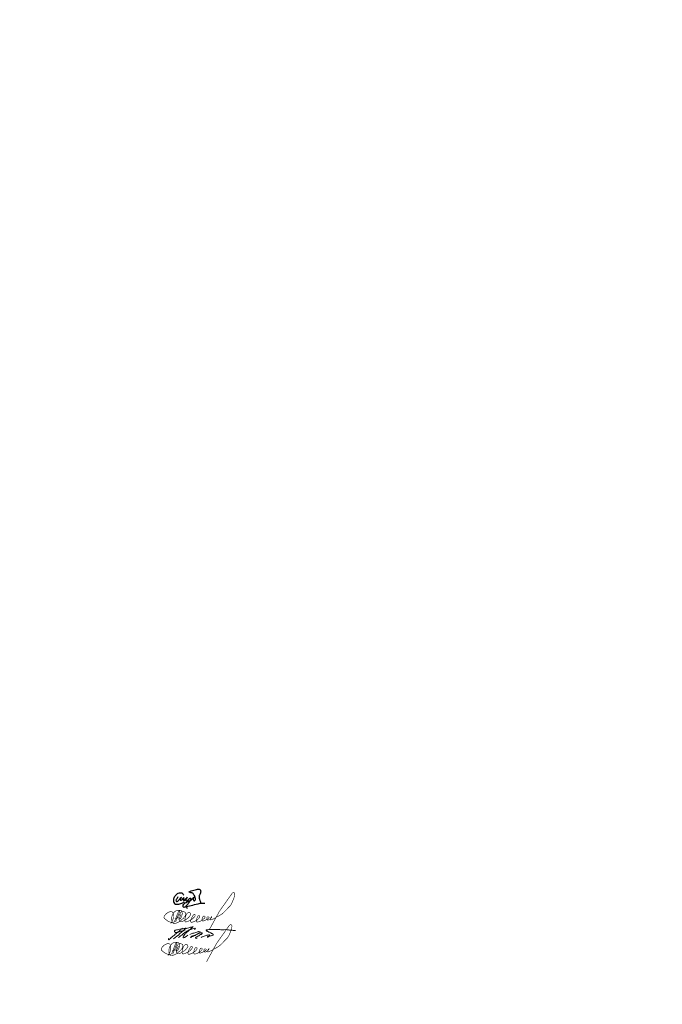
# Model space of a CAD drawing. Header units: millimetres. Extents: x 0 to 630, y 0 to 297.
# Tile 8 of 8: x 436 to 630, y 0 to 297. Entities that reach past the tile are written whole.
import ezdxf

# ---------------------------------------------------------------- set-up
doc = ezdxf.new("R2010")
doc.units = ezdxf.units.MM
doc.linetypes.add('K5LT32770', pattern=[0])
doc.linetypes.add('K5LT_THIN', pattern=[0])
doc.layers.add('Системный слой', color=7, linetype='Continuous')

# ---------------------------------------------------------------- blocks, each defined once
blk = doc.blocks.new('U4')
at = {"layer": 'Системный слой', "color": 7, "linetype": 'K5LT32770', "lineweight": 30}
for points, knots in [([(485.6480295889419, 32.93018809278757), (485.5738980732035, 33.08664052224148), (485.4777443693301, 33.21484546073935), (485.3595684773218, 33.31480290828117), (485.2006669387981, 33.44920758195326), (484.9683006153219, 33.52954430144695), (484.7634155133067, 33.56480253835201), (484.4832791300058, 33.61301060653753), (484.1484045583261, 33.55010055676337), (483.8884168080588, 33.43980272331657), (483.5678075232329, 33.30378666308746), (483.2851054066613, 33.00341556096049), (483.0711103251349, 32.7186499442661), (482.8676321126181, 32.44787924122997), (482.6933062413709, 32.11644261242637), (482.6191879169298, 31.78595901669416), (482.5641081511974, 31.54036578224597), (482.5299664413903, 31.26083070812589), (482.5807264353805, 31.01672938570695), (482.6260930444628, 30.79856448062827), (482.7127961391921, 30.52847333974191), (482.8691875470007, 30.39173031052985), (483.038755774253, 30.2434659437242), (483.348393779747, 30.22278592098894), (483.5903403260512, 30.19942290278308), (483.9993368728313, 30.15992908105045), (484.4351583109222, 30.29819433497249), (484.830723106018, 30.43019179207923), (485.1813195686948, 30.5471836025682), (485.5178575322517, 30.70743977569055), (485.8403369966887, 30.91096031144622)], [0, 0, 0, 0, 1, 1, 1, 2, 2, 2, 3, 3, 3, 4, 4, 4, 5, 5, 5, 6, 6, 6, 7, 7, 7, 8, 8, 8, 9, 9, 9, 10, 10, 10, 10]), ([(483.9076475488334, 32.43980420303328), (483.8270821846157, 32.25896263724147), (483.7341336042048, 32.08588597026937), (483.6288018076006, 31.92057420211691), (483.5438988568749, 31.78732424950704), (483.3906127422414, 31.68197958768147), (483.3499560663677, 31.53595938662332), (483.3219653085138, 31.43542937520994), (483.2973362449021, 31.30046702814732), (483.3403406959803, 31.20903679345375), (483.3698558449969, 31.14628568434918), (483.4343941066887, 31.0738873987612), (483.4941866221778, 31.04557549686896), (483.5906331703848, 30.99990782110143), (483.7445077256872, 31.06518509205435), (483.8499553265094, 31.11288308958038), (484.0024346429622, 31.18185533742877), (484.1027235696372, 31.35382595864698), (484.2249547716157, 31.47826716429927), (484.4984287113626, 31.75668565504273), (485.0883858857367, 32.47783931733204), (485.0037997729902, 32.35326586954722), (484.966165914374, 32.29784093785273), (484.7538908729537, 32.0957215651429), (484.686492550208, 31.93980494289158), (484.6367240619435, 31.82467248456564), (484.5565584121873, 31.67019873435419), (484.5999542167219, 31.56480549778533), (484.6267981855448, 31.49961088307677), (484.699660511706, 31.41642894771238), (484.7634155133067, 31.39172883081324), (484.851495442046, 31.35760469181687), (484.9846882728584, 31.4346769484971), (485.0807227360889, 31.47826716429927), (485.3565250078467, 31.60345431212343), (485.6259435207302, 32.31813446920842), (485.6672603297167, 32.21865068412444), (485.6924292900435, 32.15804814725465), (485.5755543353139, 31.84195393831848), (485.5711066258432, 31.65134383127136), (485.5685752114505, 31.54285806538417), (485.532653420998, 31.37009790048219), (485.5903373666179, 31.32442123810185), (485.6468660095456, 31.27965939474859), (485.8176305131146, 31.3242181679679), (485.9076445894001, 31.37249809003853), (485.9782297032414, 31.41035709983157), (486.0309891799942, 31.48644229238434), (486.0903366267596, 31.54557475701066), (486.3304507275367, 31.78481906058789), (486.7428406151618, 32.38282576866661), (486.7345664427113, 32.33403512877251), (486.7282136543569, 32.29657439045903), (486.3734614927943, 31.91876553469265), (486.3211055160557, 31.67057457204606), (486.2978868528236, 31.56050762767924), (486.2479532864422, 31.40963981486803), (486.301874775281, 31.32442123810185), (486.3396198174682, 31.26476823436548), (486.4352179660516, 31.20482256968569), (486.5037975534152, 31.18980605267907), (486.6278410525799, 31.16264489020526), (486.7683847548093, 31.31923152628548), (486.8884123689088, 31.40134420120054), (487.0430025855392, 31.50710166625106), (487.1664951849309, 31.65605500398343), (487.3114886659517, 31.7763436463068), (487.3904402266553, 31.84184297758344), (487.4621300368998, 31.92059518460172), (487.5518729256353, 31.96865105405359), (487.5945684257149, 31.99151380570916), (487.6518291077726, 32.02953137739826), (487.686488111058, 32.02634327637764), (487.7534118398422, 32.02018731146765), (487.7664887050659, 31.84565919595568), (487.773026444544, 31.75711290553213), (487.786162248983, 31.57920328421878), (487.629767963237, 31.40524716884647), (487.5422575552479, 31.23788290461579), (487.4190230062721, 31.00219597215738), (487.262246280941, 30.78315339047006), (487.1095658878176, 30.564806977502), (486.892647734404, 30.25459490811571), (486.6850679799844, 29.92423762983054), (486.4076438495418, 29.67057753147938), (486.2433884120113, 29.52039214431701), (486.0799878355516, 29.30190097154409), (485.8691831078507, 29.26673197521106), (485.7787880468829, 29.2516511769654), (485.6473279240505, 29.22794475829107), (485.5807219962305, 29.27634734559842), (485.5241492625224, 29.31745880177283), (485.4929775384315, 29.42096013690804), (485.4749529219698, 29.49750086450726), (485.4457518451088, 29.62150193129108), (485.4841545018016, 29.76920458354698), (485.5230297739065, 29.89173105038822), (485.587802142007, 30.09587957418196), (485.7505928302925, 30.28022507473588), (485.9076445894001, 30.43019179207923), (486.0456321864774, 30.56195438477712), (486.2229755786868, 30.65679268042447), (486.3884131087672, 30.75711438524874), (486.5891200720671, 30.87882355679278), (486.803789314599, 30.97758454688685), (487.0134121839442, 31.08403697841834), (487.1220400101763, 31.13920126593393), (487.2284554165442, 31.2000861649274), (487.3403347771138, 31.24749827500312), (487.4920439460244, 31.31178941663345), (487.6755843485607, 31.31494500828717), (487.8114879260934, 31.40134420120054), (487.9214985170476, 31.47128221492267), (488.0034912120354, 31.58755952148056), (488.0999490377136, 31.68018994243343), (488.332160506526, 31.90318736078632), (488.5094794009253, 32.21521963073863), (488.8018710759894, 32.34365049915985), (488.8424144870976, 32.36145889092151), (488.9169707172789, 32.39327661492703), (488.9268708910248, 32.39172735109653), (488.9410867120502, 32.38950273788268), (488.8227998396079, 32.31665578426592), (488.7730249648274, 32.27634290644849), (488.7166012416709, 32.23064509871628), (488.6508187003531, 32.18847365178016), (488.6095636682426, 32.13211235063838), (488.5415747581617, 32.03922808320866), (488.5162949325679, 31.90190337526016), (488.5134099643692, 31.78595901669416), (488.5103946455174, 31.6647759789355), (488.5429027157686, 31.52916170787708), (488.5999482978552, 31.42057494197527), (488.636467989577, 31.35105938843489), (488.682776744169, 31.25811340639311), (488.7441788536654, 31.22826753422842), (488.8241431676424, 31.1893990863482), (488.9800891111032, 31.22946542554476), (489.0518707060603, 31.28595975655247), (489.1300695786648, 31.34750468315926), (489.1577590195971, 31.49473295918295), (489.1768705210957, 31.60326697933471), (489.2056766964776, 31.76685695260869), (489.1430168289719, 31.94516619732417), (489.1095629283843, 32.11288160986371), (489.0798140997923, 32.26202227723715), (489.046863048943, 32.41322133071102), (488.9941784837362, 32.55518864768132), (488.9292453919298, 32.73016165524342), (488.8308969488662, 32.89430621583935), (488.7345634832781, 33.05518790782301), (488.6574988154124, 33.18388974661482), (488.6019521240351, 33.34510778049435), (488.4845638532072, 33.43018735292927), (488.4184448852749, 33.47810843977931), (488.3319702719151, 33.50387457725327), (488.253794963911, 33.53595642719), (488.1227014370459, 33.58975503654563), (487.9854817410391, 33.62866451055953), (487.8499494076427, 33.67057161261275), (487.7162270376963, 33.7119190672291), (487.5776204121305, 33.73843050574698), (487.4461038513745, 33.78595605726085), (487.3812478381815, 33.80939278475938), (487.2613921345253, 33.83290107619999), (487.2537964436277, 33.86287902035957), (487.24478561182, 33.89844210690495), (487.3930904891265, 33.94970140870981), (487.4653345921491, 33.98787883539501), (487.6149589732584, 34.0669479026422), (487.7782167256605, 34.11949743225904), (487.9364877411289, 34.18018624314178), (488.4340455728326, 34.37097413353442), (488.9427858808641, 34.55253216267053), (489.4653316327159, 34.65133939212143), (489.6936322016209, 34.69450833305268), (489.9358690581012, 34.79072621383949), (490.1576383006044, 34.74749309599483), (490.2822756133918, 34.7231954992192), (490.4206402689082, 34.67818867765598), (490.5230223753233, 34.60326254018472), (490.6208881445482, 34.53164158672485), (490.728550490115, 34.42593867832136), (490.7634066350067, 34.31480142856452), (490.7955888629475, 34.21218984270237), (490.7576062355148, 34.08300773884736), (490.7441758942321, 33.96864809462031), (490.7185172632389, 33.75016430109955), (490.6768077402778, 33.52518036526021), (490.5903299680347, 33.32441827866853), (490.5324038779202, 33.18994022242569), (490.4103895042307, 33.07882449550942), (490.3691764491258, 32.93980346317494), (490.3394852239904, 32.83964819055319), (490.3412283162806, 32.72848740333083), (490.3307149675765, 32.62249624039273), (490.3173977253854, 32.48823740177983), (490.2959124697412, 32.35240589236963), (490.3018688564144, 32.21865068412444), (490.3089162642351, 32.06039576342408), (490.3450230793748, 31.90056699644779), (490.3884071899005, 31.74749753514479), (490.4236728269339, 31.62307197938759), (490.4777692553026, 31.50376638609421), (490.5230223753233, 31.3821134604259), (490.5612122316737, 31.27944854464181), (490.604908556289, 31.17859716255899), (490.6384068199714, 31.074421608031), (490.6678934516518, 30.98272174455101), (490.7027443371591, 30.89029219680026), (490.71532978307, 30.79557586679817), (490.727462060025, 30.70427002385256), (490.7274620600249, 30.6113214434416), (490.71532978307, 30.51673012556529)], [0, 0, 0, 0, 1, 1, 1, 2, 2, 2, 3, 3, 3, 4, 4, 4, 5, 5, 5, 6, 6, 6, 7, 7, 7, 8, 8, 8, 9, 9, 9, 10, 10, 10, 11, 11, 11, 12, 12, 12, 13, 13, 13, 14, 14, 14, 15, 15, 15, 16, 16, 16, 17, 17, 17, 18, 18, 18, 19, 19, 19, 20, 20, 20, 21, 21, 21, 22, 22, 22, 23, 23, 23, 24, 24, 24, 25, 25, 25, 26, 26, 26, 27, 27, 27, 28, 28, 28, 29, 29, 29, 30, 30, 30, 31, 31, 31, 32, 32, 32, 33, 33, 33, 34, 34, 34, 35, 35, 35, 36, 36, 36, 37, 37, 37, 38, 38, 38, 39, 39, 39, 40, 40, 40, 41, 41, 41, 42, 42, 42, 43, 43, 43, 44, 44, 44, 45, 45, 45, 46, 46, 46, 47, 47, 47, 48, 48, 48, 49, 49, 49, 50, 50, 50, 51, 51, 51, 52, 52, 52, 53, 53, 53, 54, 54, 54, 55, 55, 55, 56, 56, 56, 57, 57, 57, 58, 58, 58, 59, 59, 59, 60, 60, 60, 61, 61, 61, 62, 62, 62, 63, 63, 63, 64, 64, 64, 65, 65, 65, 66, 66, 66, 67, 67, 67, 68, 68, 68, 69, 69, 69, 70, 70, 70, 71, 71, 71, 71]), ([(486.8114894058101, 28.85327104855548), (486.5715540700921, 29.02453704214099), (486.4273235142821, 29.17197272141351), (486.3787977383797, 29.29557808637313), (486.2545476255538, 29.61206927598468), (487.38218914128, 29.6264211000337), (487.8884108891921, 29.77634660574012), (488.5814720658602, 29.98160753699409), (489.2759591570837, 30.19543275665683), (489.9845616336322, 30.3340380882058), (490.4199317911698, 30.41919814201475), (490.8600706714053, 30.53038100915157), (491.3018673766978, 30.53596086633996), (491.5478266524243, 30.53906731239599), (491.7946211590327, 30.52304169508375), (492.042250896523, 30.48788401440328)], [0, 0, 0, 0, 1, 1, 1, 2, 2, 2, 3, 3, 3, 4, 4, 4, 5, 5, 5, 5])]:
    blk.add_open_spline(points, degree=3, knots=knots, dxfattribs=at)
blk = doc.blocks.new('U5')
at = {"layer": 'Системный слой', "color": 7, "linetype": 'K5LT_THIN', "const_width": 0.18}
for points in [[(484.0496485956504, 17.59320270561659), (483.6694851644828, 16.62952065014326), (483.5900524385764, 16.44735359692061), (483.5302286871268, 16.24286150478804), (483.527079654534, 16.16421263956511), (483.5333777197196, 16.09499763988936), (483.5837543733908, 16.05724715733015), (483.6939380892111, 16.07297694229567), (483.7978320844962, 16.17679446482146), (483.9489537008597, 16.34668403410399), (484.0245059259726, 16.48510902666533), (484.0685845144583, 16.59522246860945), (484.3378413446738, 17.36682962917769), (484.3773666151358, 17.63769310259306), (484.3604248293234, 17.91420393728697), (484.2898329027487, 18.28264885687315), (484.2149782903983, 18.44721036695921), (484.0852354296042, 18.59182655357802), (483.9055813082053, 18.68159055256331), (483.6061633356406, 18.72148620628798), (483.3217178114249, 18.72148620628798), (483.0023418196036, 18.70153587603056), (482.6979301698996, 18.63172220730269), (482.5132907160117, 18.54694699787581), (482.2438178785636, 18.37240784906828), (481.9493852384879, 18.15797805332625), (481.8046696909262, 17.97845506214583), (481.615036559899, 17.67924505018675), (481.4635329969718, 17.41015260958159), (481.3180032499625, 17.02235102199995), (481.2165771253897, 16.68743097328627), (481.1759134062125, 16.35032587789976), (481.1994441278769, 15.84086668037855), (481.2465055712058, 15.40194457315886), (481.3641505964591, 15.03356945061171), (481.4818042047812, 14.89248537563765), (481.6700413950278, 14.77491861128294), (481.8504431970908, 14.72788893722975), (482.0073061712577, 14.72788893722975), (482.2583001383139, 14.76708119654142), (482.5406602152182, 14.82978575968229), (482.7681151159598, 14.90032284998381), (482.9485088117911, 14.99437719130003), (483.2073462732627, 15.11194395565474), (483.5315330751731, 15.30410861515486), (483.6381440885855, 15.38591545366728), (483.744755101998, 15.48103743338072), (483.9484551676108, 15.64844756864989), (484.5819473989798, 16.17595630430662), (484.8155759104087, 16.40942352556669), (485.0525944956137, 16.68349480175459), (485.2547157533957, 16.97449814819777), (485.3298526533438, 17.16221284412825), (485.3727927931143, 17.41428833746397), (485.3942631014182, 17.66100090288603), (485.367425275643, 17.82190060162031), (485.3244851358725, 17.9828003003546), (485.1903136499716, 18.11688506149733), (485.0453990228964, 18.20806091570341), (484.8414495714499, 18.25632780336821), (484.701902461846, 18.28314774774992), (484.433551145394, 18.28314774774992), (484.3047388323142, 18.28314774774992), (484.2627874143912, 18.27904694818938), (484.2067690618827, 18.26993733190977), (484.165083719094, 18.25301020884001), (484.1168838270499, 18.22958272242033), (484.0856176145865, 18.20094185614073), (484.0022466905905, 18.12022757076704), (483.9292948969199, 18.03300785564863), (483.8160782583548, 17.89425855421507), (483.7085781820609, 17.73444145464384), (483.6194408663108, 17.56151866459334), (483.5407808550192, 17.38859587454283), (483.4314363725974, 17.07648479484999), (483.3555181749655, 16.84228425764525), (483.3290961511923, 16.59458887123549), (483.3477495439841, 16.14724063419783), (483.4015742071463, 15.92930864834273), (483.4755564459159, 15.66593837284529), (483.5541580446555, 15.51807951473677), (483.6251822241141, 15.41890155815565), (483.6889611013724, 15.33239531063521), (483.7436333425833, 15.2891471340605), (483.8169425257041, 15.25120210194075), (483.8585117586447, 15.23841571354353), (483.9384346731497, 15.22121423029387), (484.0113614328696, 15.21963279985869), (484.1223428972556, 15.21963279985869), (484.2317372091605, 15.25131684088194), (484.4093142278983, 15.30359977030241), (484.9861982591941, 15.6012831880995), (485.8079362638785, 16.11432933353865), (486.0981231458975, 16.35250597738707), (486.3000033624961, 16.55226867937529), (486.5434530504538, 16.82916861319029), (486.7639036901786, 17.14530568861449), (486.8799865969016, 17.36162626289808), (486.9027198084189, 17.41183387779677), (486.9168282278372, 17.48230105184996), (486.9135711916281, 17.56036126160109), (486.9038081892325, 17.63191103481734), (486.8773113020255, 17.71965455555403), (486.8336065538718, 17.81383364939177), (486.7871683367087, 17.86979335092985), (486.6950729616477, 17.94673108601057), (486.6352575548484, 17.98336404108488), (486.5522852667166, 18.01228928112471), (486.4770320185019, 18.01807134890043), (486.3882766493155, 18.01614564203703), (486.2686458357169, 18.01035856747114), (486.1798904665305, 17.98336404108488), (486.0969181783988, 17.94673108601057), (486.0255285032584, 17.9100931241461), (485.8907671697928, 17.80692415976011), (485.7636500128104, 17.68966173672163), (485.6836024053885, 17.58271622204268), (485.6257975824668, 17.47680335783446), (485.513428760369, 17.2262843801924), (485.4318273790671, 16.98167210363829), (485.2849598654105, 16.56854223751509), (485.221255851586, 16.29830234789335), (485.1779917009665, 16.03409897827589), (485.1683784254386, 15.69784193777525), (485.1772604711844, 15.54517882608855), (485.2033088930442, 15.41974967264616), (485.232954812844, 15.32876842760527), (485.2564521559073, 15.28179358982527), (485.3034637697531, 15.22894691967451), (485.3401890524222, 15.20105939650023), (485.39600784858, 15.18637728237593), (485.476803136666, 15.18344383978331), (485.5700617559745, 15.19768696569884), (486.1233902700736, 15.36620455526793), (486.7267878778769, 15.63741230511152), (487.5138278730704, 16.15792667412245), (487.7520511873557, 16.38482361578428), (487.9753933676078, 16.62660222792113), (488.1940077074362, 16.91875302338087), (488.263079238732, 17.10282581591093), (488.263079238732, 17.23102372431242), (488.262331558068, 17.28983205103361), (488.2519536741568, 17.33530520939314), (488.2399724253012, 17.36243450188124), (488.2176216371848, 17.39036196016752), (488.1824916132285, 17.42386692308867), (488.1401746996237, 17.4493997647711), (488.105044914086, 17.46456080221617), (488.0688679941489, 17.46653139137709), (487.9989324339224, 17.4620214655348), (487.9290049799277, 17.43384456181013), (487.8622434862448, 17.39465730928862), (487.8001096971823, 17.33574425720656), (487.7315948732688, 17.24976676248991), (487.6225660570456, 17.09685420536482), (487.4992128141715, 16.91423809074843), (487.380429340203, 16.72705226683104), (487.2662072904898, 16.49877345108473), (487.1417573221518, 16.22410350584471), (487.0267210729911, 15.97693699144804), (486.9749487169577, 15.81024527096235), (486.9346838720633, 15.57457798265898), (486.9346838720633, 15.38489275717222), (486.9519413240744, 15.21245389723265), (486.9836147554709, 15.17887907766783), (487.0373233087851, 15.12322365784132), (487.0771060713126, 15.10136264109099), (487.1427460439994, 15.08148216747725), (487.2203174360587, 15.07751106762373), (487.3317061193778, 15.08943432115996), (487.4411087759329, 15.12322365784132), (487.9314811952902, 15.28267663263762), (488.2637606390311, 15.44269829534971), (488.7567501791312, 15.74159895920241), (489.0856066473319, 15.9768621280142), (489.2590456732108, 16.13532232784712), (489.417620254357, 16.32844984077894), (489.5663736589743, 16.5470902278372), (489.6432140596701, 16.68838387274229), (489.6616597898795, 16.81738996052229), (489.6678331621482, 16.90837126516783), (489.664800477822, 16.96436088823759), (489.6405719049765, 17.02035051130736), (489.5966594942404, 17.07331686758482), (489.5254858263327, 17.11720358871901), (489.4785407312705, 17.12628328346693), (489.3876751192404, 17.13082313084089), (489.3346730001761, 17.12930649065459), (489.2604747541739, 17.10358410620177), (489.2059603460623, 17.07180529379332), (489.1650725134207, 17.04002642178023), (489.1144631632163, 16.96698998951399), (489.048856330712, 16.86866014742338), (488.9777906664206, 16.73208099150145), (488.868454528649, 16.49717205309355), (488.8083148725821, 16.33328401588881), (488.7427166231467, 16.09291231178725), (488.7099130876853, 15.83068948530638), (488.6825769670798, 15.59578048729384), (488.6871052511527, 15.46296292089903), (488.7005739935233, 15.39029562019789), (488.7167347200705, 15.32570027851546), (488.7355874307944, 15.27725374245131), (488.7544403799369, 15.22611826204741), (488.7975300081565, 15.1776717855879), (488.916039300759, 15.14806305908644), (489.0937989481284, 15.17497777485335), (489.51492531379, 15.28372430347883), (489.8167196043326, 15.4057111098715), (490.3571444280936, 15.70982509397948), (490.6645224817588, 15.94446467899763), (490.9121430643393, 16.1663079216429), (491.1357842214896, 16.37504052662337), (491.2070909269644, 16.51459300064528), (491.2249217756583, 16.72243761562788), (491.2109213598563, 16.82064270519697), (491.1874986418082, 16.87183802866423), (491.1318708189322, 16.92011492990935), (491.0235481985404, 16.94059407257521), (490.9327905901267, 16.94644599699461), (490.8552022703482, 16.94351756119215), (490.7907920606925, 16.91572480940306), (490.7424844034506, 16.88647031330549), (490.6809323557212, 16.81191223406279), (490.6035187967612, 16.68667268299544), (490.4929776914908, 16.47797005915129), (490.4001594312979, 16.2484190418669), (490.3537543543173, 16.07915311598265), (490.3031867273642, 15.91609823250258), (490.2812181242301, 15.77730899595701), (490.2800796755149, 15.71840589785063), (490.2925513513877, 15.65044307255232), (490.3220229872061, 15.6062670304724), (490.3990376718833, 15.51920699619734), (490.478885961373, 15.45536994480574), (490.561010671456, 15.4371357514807), (490.7321148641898, 15.46904927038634), (490.9921904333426, 15.56707977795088), (491.4323523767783, 15.75222515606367), (491.7684040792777, 15.90721809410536), (492.0355256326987, 16.07655888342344), (492.2509411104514, 16.23442041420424), (492.4106789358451, 16.37954544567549), (492.4563694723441, 16.47339528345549), (492.4563694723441, 16.53934257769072), (492.4233749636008, 16.60528993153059), (492.380218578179, 16.65094768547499), (492.3091529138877, 16.68645315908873), (492.2228570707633, 16.7168900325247), (492.111169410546, 16.72957664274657), (492.0375612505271, 16.72196363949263), (491.9791832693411, 16.7168900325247), (491.9055751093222, 16.6788452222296), (491.8268903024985, 16.56977945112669), (491.79897244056, 16.49115049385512), (491.7786656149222, 16.37447678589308), (491.7786656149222, 16.27301895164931), (491.79897244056, 16.12590342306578), (491.814202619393, 15.99400877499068), (491.8370435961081, 15.9052325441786), (491.8573504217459, 15.8443588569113), (491.887810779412, 15.80631404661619), (491.9233477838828, 15.78095083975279), (491.9868024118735, 15.77080356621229), (492.1314764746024, 15.76826923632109), (492.2812352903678, 15.79109811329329), (492.4411392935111, 15.87226140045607), (492.5832789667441, 15.9610375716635), (492.7620356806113, 16.08360313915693), (492.9215241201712, 16.22336518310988), (493.0687406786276, 16.36312222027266), (493.2625778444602, 16.60340916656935), (493.2944756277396, 16.66225236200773), (493.30673964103, 16.72845410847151), (493.2846627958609, 16.75542372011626), (493.2282291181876, 16.75297420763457), (493.1791570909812, 16.71864610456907), (493.1129022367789, 16.6230202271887), (492.9975834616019, 16.45138954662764), (492.8847158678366, 16.24297624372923), (492.8356438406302, 16.14735537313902), (492.8184693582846, 16.00023978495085), (492.8331926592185, 15.92913400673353), (492.8596480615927, 15.87747472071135), (492.8834779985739, 15.84057735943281), (492.9210339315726, 15.81381725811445), (492.958191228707, 15.80064177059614), (493.0265067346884, 15.7994444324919), (493.0960269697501, 15.82100116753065), (493.3821838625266, 15.9310247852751), (493.9012134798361, 16.16099983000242), (494.5508332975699, 16.54327380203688), (495.7235623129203, 17.19323837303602), (496.3406694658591, 17.57370137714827), (496.750105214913, 17.90846675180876), (497.3456593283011, 18.49120187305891), (498.0445922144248, 19.23560994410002), (498.8936329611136, 20.10900413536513), (499.268204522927, 20.7079030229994), (499.7426653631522, 21.83083349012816), (499.9489825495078, 22.31609189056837), (500.0785177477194, 22.79932975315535), (500.1562305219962, 23.19627588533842), (500.1829851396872, 23.51028775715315), (500.1829851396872, 23.65058356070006), (500.1446977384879, 23.82063775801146), (500.0596152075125, 23.95242768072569), (499.9277284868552, 24.01194935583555), (499.7873337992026, 24.01619988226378), (499.6937428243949, 24.00344341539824), (499.6001435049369, 23.96518408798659), (499.4810193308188, 23.87165355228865), (499.3959367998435, 23.78237348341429), (499.2342711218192, 23.5613034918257), (496.5076943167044, 19.70571225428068), (495.9951623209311, 18.9841031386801), (495.5378924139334, 18.30819665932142), (492.5458307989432, 12.86337410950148)], [(483.6641176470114, 18.55496906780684), (483.4827850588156, 18.53798210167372), (483.4091103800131, 18.50400316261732), (483.2731109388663, 18.37942218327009), (483.1371114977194, 18.12460279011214), (482.7404382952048, 17.10531025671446), (482.2436266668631, 15.78164928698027), (482.0415137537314, 15.34961175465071), (481.9086385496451, 15.19469862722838), (481.601360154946, 15.0314841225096), (481.4590378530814, 14.99860775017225), (481.2486575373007, 14.99616318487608), (480.9893463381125, 15.05483680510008), (480.737371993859, 15.13306164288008), (480.4462626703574, 15.24307029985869), (480.2146282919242, 15.35767864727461), (479.9899984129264, 15.46473395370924), (479.7895637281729, 15.61323141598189), (479.585664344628, 15.7824475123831), (479.3714037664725, 15.95512085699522), (479.1398607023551, 16.12433689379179), (478.9899190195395, 16.27780323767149), (478.9159537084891, 16.39519542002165), (478.8724401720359, 16.54736965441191), (478.8767939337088, 16.70824437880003), (478.9420600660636, 16.8952057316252), (479.0638845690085, 17.0995531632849), (479.4048801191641, 17.50432675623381), (479.7240067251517, 17.80402063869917), (480.0777481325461, 18.02687161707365), (480.5160654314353, 18.21898144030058), (480.8020230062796, 18.30396115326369), (480.9797993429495, 18.3274635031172), (481.0728753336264, 18.32347744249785), (481.1699393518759, 18.30487411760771), (481.3082154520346, 18.24110191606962), (481.4160893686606, 18.16704272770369), (481.5257163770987, 18.03482877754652), (481.6315630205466, 17.80061327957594), (481.6882708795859, 17.42284917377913), (481.7222874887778, 17.13197052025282), (481.7350912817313, 16.74484741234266), (481.7217307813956, 16.53453337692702), (481.661599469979, 16.27080392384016), (481.5750294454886, 15.94614594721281), (481.492140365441, 15.72044133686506), (481.3408194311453, 15.35911047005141), (481.2094395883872, 15.12607228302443), (480.8875544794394, 14.67969184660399)], [(483.6609686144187, 18.54985552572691), (482.3357885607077, 15.13290202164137)], [(482.1663294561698, 16.04075908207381), (483.0751274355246, 16.47896283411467)]]:
    blk.add_lwpolyline(points, dxfattribs=at)
blk = doc.blocks.new('U6')
at = {"layer": 'Системный слой', "color": 7, "linetype": 'K5LT_THIN', "lineweight": 18}
blk.add_arc((463.2757163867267, 46.08685816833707), 32.6329467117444, 306.17976253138, 315.0279867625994, dxfattribs=at)
for points, knots in [([(481.1192205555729, 19.81577042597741), (481.1038658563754, 19.78222842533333), (481.0695479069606, 19.70726162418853), (481.0177368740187, 19.57224515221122), (481.1954487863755, 19.43143747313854), (481.533511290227, 19.73846738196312), (481.8756135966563, 20.17808190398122), (482.5340593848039, 20.60864180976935), (483.1902385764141, 21.19206302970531), (483.9202990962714, 21.75737657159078), (484.6524616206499, 22.37156868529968), (485.0712306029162, 22.79341511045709), (485.2649407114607, 22.9885487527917)], [0, 0, 0, 0, 0.1136526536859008, 0.2540151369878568, 0.3767067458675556, 0.6606791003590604, 1.362779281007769, 2.210229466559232, 2.93150383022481, 4.01501653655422, 4.972839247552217, 5.797245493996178, 5.797245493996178, 5.797245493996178, 5.797245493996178]), ([(486.1205421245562, 22.38479224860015), (485.5905901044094, 22.24182860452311), (484.6896897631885, 21.99879529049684), (483.6918524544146, 21.69097878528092), (483.0372481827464, 21.69406451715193), (482.8065322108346, 22.00236834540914), (482.9502251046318, 22.33503174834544), (483.3505802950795, 22.36671138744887), (483.8314175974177, 22.51399524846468), (484.6642310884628, 22.63306194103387), (485.8218655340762, 22.94826541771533), (486.9390693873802, 22.8302436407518), (487.8824516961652, 23.46451623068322), (488.1505065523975, 23.11486214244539), (488.0120735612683, 23.05934639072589), (487.9054087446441, 23.01657062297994)], [0, 0, 0, 0, 1.640413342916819, 2.788646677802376, 3.181002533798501, 3.475016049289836, 3.785470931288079, 4.050236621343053, 4.60441585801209, 5.320543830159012, 6.566646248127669, 8.105836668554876, 8.942503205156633, 9.01600083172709, 9.26277644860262, 9.26277644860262, 9.26277644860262, 9.26277644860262]), ([(484.1137958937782, 20.14011043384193), (484.5246211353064, 20.48121800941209), (485.2652988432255, 21.09620158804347), (486.3464018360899, 21.86929155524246), (487.3076841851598, 22.49157594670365), (488.2594911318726, 22.67646785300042), (488.8188263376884, 22.88037703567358), (489.1079993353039, 22.92853956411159), (489.1585585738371, 22.90243314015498), (489.1712769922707, 22.82210748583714), (489.0634655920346, 22.75098197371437), (488.994240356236, 22.6664706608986), (488.9411378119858, 22.60713050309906), (488.9292407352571, 22.59383595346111)], [0, 0, 0, 0, 1.600080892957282, 2.884789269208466, 3.99916787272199, 4.989608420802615, 5.748813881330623, 5.808954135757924, 5.844678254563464, 5.908099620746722, 6.008556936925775, 6.193432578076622, 6.246810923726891, 6.246810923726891, 6.246810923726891, 6.246810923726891]), ([(486.6640790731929, 21.78869819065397), (486.4389057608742, 21.56321254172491), (486.057940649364, 21.18171899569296), (485.61594647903, 20.70404633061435), (485.2476012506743, 19.64783828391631), (486.1659147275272, 20.3089418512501), (486.873760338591, 20.81852737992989)], [0, 0, 0, 0, 0.943721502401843, 1.596658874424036, 2.060412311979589, 3.620108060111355, 3.620108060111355, 3.620108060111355, 3.620108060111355]), ([(488.5510920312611, 23.49756201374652), (488.2589926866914, 23.21224578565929), (487.6726171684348, 22.63948705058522), (487.0598766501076, 22.09502426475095), (486.7523690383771, 21.8217822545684)], [0, 0, 0, 0, 1.224779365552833, 2.458686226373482, 2.458686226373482, 2.458686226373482, 2.458686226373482]), ([(487.4806576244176, 21.09412648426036), (487.792158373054, 21.20423383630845), (488.3023451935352, 21.38457150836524), (489.0154256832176, 21.59307655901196), (489.5777253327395, 21.72639265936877), (490.0411850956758, 21.88241428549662), (490.382002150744, 21.96322784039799), (490.6692028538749, 21.80596128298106), (490.4570061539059, 21.47784029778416), (489.9266116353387, 21.23918006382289), (489.018906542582, 20.72256358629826), (488.4398368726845, 20.57075089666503), (487.6277375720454, 20.06532659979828), (488.1014901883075, 20.64518364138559), (488.7685446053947, 20.68500086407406), (489.8234815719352, 21.26656729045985), (490.4961423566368, 21.51850972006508), (491.3229539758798, 21.59349496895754), (491.0588701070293, 21.11387511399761), (490.6206183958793, 21.0573831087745), (490.23135873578, 20.59238921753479), (489.6825564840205, 20.45565704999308), (489.3623292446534, 20.25479223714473), (489.1254211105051, 20.05943762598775), (489.3462938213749, 19.79663825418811), (489.5586040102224, 19.87191424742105), (489.7097571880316, 19.92550661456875)], [0, 0, 0, 0, 0.9909634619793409, 1.623034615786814, 2.227872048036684, 2.723592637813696, 3.088374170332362, 3.278162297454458, 3.505493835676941, 3.998109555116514, 5.147712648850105, 6.302848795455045, 6.63349506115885, 6.869523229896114, 7.817375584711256, 8.90398493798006, 10.18180615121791, 10.43655857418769, 10.7724889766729, 11.22154742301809, 11.80402726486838, 12.45601227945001, 12.8325512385, 13.02892191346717, 13.20328184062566, 13.63422273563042, 13.63422273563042, 13.63422273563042, 13.63422273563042]), ([(490.930302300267, 20.20168662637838), (491.127282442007, 20.28651170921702), (491.5244046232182, 20.45752347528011), (492.0813510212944, 20.65457223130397), (492.6867855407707, 20.84705640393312), (493.0404424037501, 20.9005492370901), (493.4200331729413, 20.99475744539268), (493.4407126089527, 20.82164878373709), (493.2389746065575, 20.71242800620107), (493.1710678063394, 20.43062837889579), (493.0201711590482, 20.28165473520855), (492.7135655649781, 20.17520339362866), (492.864201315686, 20.4014414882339), (493.0661749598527, 20.45303508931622), (493.3585404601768, 20.58829572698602), (493.740130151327, 20.61720202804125), (494.0881024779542, 20.74893016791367), (494.3460791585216, 20.81473335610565), (494.5878604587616, 20.8317493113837), (494.5364403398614, 21.08342973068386), (494.3676671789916, 21.26517997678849), (494.0210497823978, 21.41034747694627), (493.6644090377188, 21.64128292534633), (493.2631835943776, 21.7861501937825), (492.9508899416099, 21.9637119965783), (492.6732322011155, 22.08055416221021), (492.5046421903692, 22.2135870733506), (492.3764094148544, 22.33952521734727), (492.473980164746, 22.53272886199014), (492.7960362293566, 22.48766456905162), (493.2504980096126, 22.54310277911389), (494.472271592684, 22.49957633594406), (495.8700092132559, 22.56763665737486), (497.3488922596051, 22.48021741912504), (498.3058041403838, 22.54449935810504), (499.1173692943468, 22.44410983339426), (499.8653119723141, 22.33067732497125), (500.462470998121, 22.33348772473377), (500.936873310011, 22.26501116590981), (501.1669616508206, 22.2485195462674), (501.2772230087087, 22.24061654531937)], [0, 0, 0, 0, 0.6416303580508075, 1.293560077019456, 1.794076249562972, 2.471832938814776, 2.611862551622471, 2.671967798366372, 2.913963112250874, 3.197799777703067, 3.472127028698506, 3.653660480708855, 3.783752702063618, 4.02206151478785, 4.33701123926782, 4.714930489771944, 5.169514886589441, 5.417603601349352, 5.569150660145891, 5.768386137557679, 5.982635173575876, 6.339041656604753, 6.859113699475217, 7.263982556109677, 7.608077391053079, 7.940186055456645, 8.151130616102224, 8.270541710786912, 8.42941520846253, 8.641048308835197, 9.14718134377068, 9.852257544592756, 12.26392269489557, 13.36561065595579, 14.28805013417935, 15.1318853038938, 15.81143494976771, 16.55596823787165, 16.9162960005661, 17.24785928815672, 17.24785928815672, 17.24785928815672, 17.24785928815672])]:
    blk.add_open_spline(points, degree=3, knots=knots, dxfattribs=at)
blk = doc.blocks.new('U7')
at = {"layer": 'Системный слой', "color": 7, "linetype": 'K5LT_THIN', "const_width": 0.18}
for points in [[(484.8870010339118, 27.25592024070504), (484.5068376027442, 26.29223818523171), (484.4274048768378, 26.11007113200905), (484.3675811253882, 25.90557903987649), (484.3644320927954, 25.82693017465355), (484.370730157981, 25.7577151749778), (484.4211068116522, 25.7199646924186), (484.5312905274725, 25.73569447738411), (484.6351845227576, 25.8395119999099), (484.7863061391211, 26.00940156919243), (484.861858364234, 26.14782656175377), (484.9059369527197, 26.2579400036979), (485.1751937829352, 27.02954716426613), (485.2147190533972, 27.30041063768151), (485.1977772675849, 27.57692147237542), (485.1271853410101, 27.9453663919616), (485.0523307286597, 28.10992790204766), (484.9225878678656, 28.25454408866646), (484.7429337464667, 28.34430808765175), (484.443515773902, 28.38420374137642), (484.1590702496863, 28.38420374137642), (483.839694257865, 28.36425341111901), (483.535282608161, 28.29443974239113), (483.3506431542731, 28.20966453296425), (483.081170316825, 28.03512538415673), (482.7867376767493, 27.82069558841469), (482.6420221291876, 27.64117259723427), (482.4523889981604, 27.3419625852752), (482.3008854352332, 27.07287014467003), (482.1553556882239, 26.6850685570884), (482.0539295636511, 26.35014850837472), (482.0132658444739, 26.01304341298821), (482.0367965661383, 25.503584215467), (482.0838580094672, 25.0646621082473), (482.2015030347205, 24.69628698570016), (482.3191566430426, 24.55520291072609), (482.5073938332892, 24.43763614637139), (482.6877956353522, 24.3906064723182), (482.8446586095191, 24.3906064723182), (483.0956525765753, 24.42979873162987), (483.3780126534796, 24.49250329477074), (483.6054675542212, 24.56304038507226), (483.7858612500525, 24.65709472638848), (484.0446987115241, 24.77466149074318), (484.3688855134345, 24.96682615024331), (484.4754965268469, 25.04863298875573), (484.5821075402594, 25.14375496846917), (484.7858076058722, 25.31116510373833), (485.4192998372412, 25.83867383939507), (485.6529283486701, 26.07214106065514), (485.8899469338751, 26.34621233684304), (486.0920681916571, 26.63721568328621), (486.1672050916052, 26.8249303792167), (486.2101452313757, 27.07700587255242), (486.2316155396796, 27.32371843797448), (486.2047777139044, 27.48461813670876), (486.1618375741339, 27.64551783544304), (486.027666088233, 27.77960259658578), (485.8827514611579, 27.87077845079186), (485.6788020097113, 27.91904533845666), (485.5392549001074, 27.94586528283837), (485.2709035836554, 27.94586528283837), (485.1420912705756, 27.94586528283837), (485.1001398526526, 27.94176448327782), (485.0441215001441, 27.93265486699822), (485.0024361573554, 27.91572774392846), (484.9542362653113, 27.89230025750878), (484.9229700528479, 27.86365939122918), (484.8395991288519, 27.78294510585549), (484.7666473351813, 27.69572539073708), (484.6534306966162, 27.55697608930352), (484.5459306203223, 27.39715898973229), (484.4567933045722, 27.22423619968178), (484.3781332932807, 27.05131340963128), (484.2687888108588, 26.73920232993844), (484.1928706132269, 26.50500179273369), (484.1664485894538, 26.25730640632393), (484.1851019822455, 25.80995816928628), (484.2389266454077, 25.59202618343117), (484.3129088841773, 25.32865590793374), (484.3915104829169, 25.18079704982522), (484.4625346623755, 25.0816190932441), (484.5263135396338, 24.99511284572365), (484.5809857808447, 24.95186466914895), (484.6542949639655, 24.9139196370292), (484.6958641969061, 24.90113324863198), (484.7757871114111, 24.88393176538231), (484.848713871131, 24.88235033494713), (484.959695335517, 24.88235033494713), (485.0690896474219, 24.91403437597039), (485.2466666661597, 24.96631730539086), (485.8235506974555, 25.26400072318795), (486.6452887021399, 25.7770468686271), (486.935475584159, 26.01522351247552), (487.1373558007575, 26.21498621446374), (487.3808054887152, 26.49188614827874), (487.60125612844, 26.80802322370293), (487.717339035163, 27.02434379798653), (487.7400722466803, 27.07455141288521), (487.7541806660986, 27.14501858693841), (487.7509236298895, 27.22307879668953), (487.7411606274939, 27.29462856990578), (487.7146637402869, 27.38237209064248), (487.6709589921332, 27.47655118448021), (487.6245207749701, 27.5325108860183), (487.5324253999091, 27.60944862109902), (487.4726099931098, 27.64608157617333), (487.389637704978, 27.67500681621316), (487.3143844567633, 27.68078888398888), (487.2256290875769, 27.67886317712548), (487.1059982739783, 27.67307610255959), (487.0172429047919, 27.64608157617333), (486.9342706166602, 27.60944862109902), (486.8628809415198, 27.57281065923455), (486.7281196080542, 27.46964169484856), (486.6010024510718, 27.35237927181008), (486.5209548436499, 27.24543375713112), (486.4631500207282, 27.1395208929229), (486.3507811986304, 26.88900191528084), (486.2691798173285, 26.64438963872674), (486.1223123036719, 26.23125977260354), (486.0586082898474, 25.9610198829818), (486.0153441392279, 25.69681651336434), (486.0057308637, 25.3605594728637), (486.0146129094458, 25.20789636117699), (486.0406613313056, 25.08246720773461), (486.0703072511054, 24.99148596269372), (486.0938045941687, 24.94451112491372), (486.1408162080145, 24.89166445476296), (486.1775414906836, 24.86377693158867), (486.2333602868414, 24.84909481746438), (486.3141555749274, 24.84616137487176), (486.4074141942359, 24.86040450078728), (486.960742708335, 25.02892209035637), (487.5641403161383, 25.30012984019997), (488.3511803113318, 25.8206442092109), (488.5894036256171, 26.04754115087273), (488.8127458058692, 26.28931976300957), (489.0313601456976, 26.58147055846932), (489.1004316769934, 26.76554335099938), (489.1004316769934, 26.89374125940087), (489.0996839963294, 26.95254958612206), (489.0893061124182, 26.99802274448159), (489.0773248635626, 27.02515203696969), (489.0549740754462, 27.05307949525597), (489.0198440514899, 27.08658445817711), (488.9775271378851, 27.11211729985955), (488.9423973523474, 27.12727833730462), (488.9062204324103, 27.12924892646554), (488.8362848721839, 27.12473900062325), (488.7663574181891, 27.09656209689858), (488.6995959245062, 27.05737484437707), (488.6374621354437, 26.998461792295), (488.5689473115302, 26.91248429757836), (488.459918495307, 26.75957174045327), (488.3365652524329, 26.57695562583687), (488.2177817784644, 26.38976980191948), (488.1035597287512, 26.16149098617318), (487.9791097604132, 25.88682104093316), (487.8640735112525, 25.63965452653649), (487.8123011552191, 25.4729628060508), (487.7720363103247, 25.23729551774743), (487.7720363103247, 25.04761029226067), (487.7892937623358, 24.8751714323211), (487.8209671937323, 24.84159661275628), (487.8746757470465, 24.78594119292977), (487.914458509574, 24.76408017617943), (487.9800984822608, 24.74419970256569), (488.0576698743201, 24.74022860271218), (488.1690585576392, 24.7521518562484), (488.2784612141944, 24.78594119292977), (488.7688336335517, 24.94539416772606), (489.1011130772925, 25.10541583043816), (489.5941026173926, 25.40431649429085), (489.9229590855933, 25.63957966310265), (490.0963981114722, 25.79803986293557), (490.2549726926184, 25.99116737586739), (490.4037260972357, 26.20980776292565), (490.4805664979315, 26.35110140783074), (490.4990122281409, 26.48010749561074), (490.5051856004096, 26.57108880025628), (490.5021529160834, 26.62707842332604), (490.4779243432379, 26.6830680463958), (490.4340119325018, 26.73603440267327), (490.3628382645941, 26.77992112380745), (490.3158931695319, 26.78900081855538), (490.2250275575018, 26.79354066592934), (490.1720254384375, 26.79202402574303), (490.0978271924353, 26.76630164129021), (490.0433127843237, 26.73452282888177), (490.0024249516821, 26.70274395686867), (489.9518156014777, 26.62970752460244), (489.8862087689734, 26.53137768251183), (489.815143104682, 26.3947985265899), (489.7058069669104, 26.159889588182), (489.6456673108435, 25.99600155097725), (489.5800690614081, 25.75562984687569), (489.5472655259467, 25.49340702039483), (489.5199294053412, 25.25849802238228), (489.5244576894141, 25.12568045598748), (489.5379264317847, 25.05301315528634), (489.5540871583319, 24.9884178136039), (489.5729398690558, 24.93997127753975), (489.5917928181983, 24.88883579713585), (489.6348824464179, 24.84038932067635), (489.7533917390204, 24.81078059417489), (489.9311513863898, 24.83769530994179), (490.3522777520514, 24.94644183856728), (490.654072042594, 25.06842864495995), (491.194496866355, 25.37254262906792), (491.5018749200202, 25.60718221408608), (491.7494955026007, 25.82902545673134), (491.973136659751, 26.03775806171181), (492.0444433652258, 26.17731053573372), (492.0622742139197, 26.38515515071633), (492.0482737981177, 26.48336024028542), (492.0248510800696, 26.53455556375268), (491.9692232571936, 26.58283246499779), (491.8609006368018, 26.60331160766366), (491.7701430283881, 26.60916353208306), (491.6925547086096, 26.6062350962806), (491.6281444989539, 26.57844234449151), (491.5798368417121, 26.54918784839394), (491.5182847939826, 26.47462976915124), (491.4408712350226, 26.34939021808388), (491.3303301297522, 26.14068759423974), (491.2375118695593, 25.91113657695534), (491.1911067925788, 25.7418706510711), (491.1405391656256, 25.57881576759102), (491.1185705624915, 25.44002653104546), (491.1174321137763, 25.38112343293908), (491.1299037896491, 25.31316060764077), (491.1593754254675, 25.26898456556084), (491.2363901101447, 25.18192453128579), (491.3162383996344, 25.11808747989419), (491.3983631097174, 25.09985328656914), (491.5694673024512, 25.13176680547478), (491.829542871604, 25.22979731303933), (492.2697048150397, 25.41494269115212), (492.6057565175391, 25.56993562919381), (492.8728780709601, 25.73927641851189), (493.0882935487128, 25.89713794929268), (493.2480313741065, 26.04226298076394), (493.2937219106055, 26.13611281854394), (493.2937219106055, 26.20206011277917), (493.2607274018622, 26.26800746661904), (493.2175710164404, 26.31366522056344), (493.1465053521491, 26.34917069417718), (493.0602095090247, 26.37960756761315), (492.9485218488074, 26.39229417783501), (492.8749136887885, 26.38468117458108), (492.8165357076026, 26.37960756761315), (492.7429275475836, 26.34156275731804), (492.6642427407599, 26.23249698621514), (492.6363248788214, 26.15386802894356), (492.6160180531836, 26.03719432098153), (492.6160180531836, 25.93573648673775), (492.6363248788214, 25.78862095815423), (492.6515550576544, 25.65672631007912), (492.6743960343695, 25.56795007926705), (492.6947028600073, 25.50707639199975), (492.7251632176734, 25.46903158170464), (492.7607002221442, 25.44366837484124), (492.8241548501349, 25.43352110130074), (492.9688289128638, 25.43098677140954), (493.1185877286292, 25.45381564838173), (493.2784917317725, 25.53497893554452), (493.4206314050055, 25.62375510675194), (493.5993881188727, 25.74632067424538), (493.7588765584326, 25.88608271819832), (493.9060931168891, 26.0258397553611), (494.0999302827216, 26.2661267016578), (494.131828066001, 26.32496989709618), (494.1440920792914, 26.39117164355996), (494.1220152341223, 26.4181412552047), (494.065581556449, 26.41569174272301), (494.0165095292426, 26.38136363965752), (493.9502546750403, 26.28573776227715), (493.8349358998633, 26.11410708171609), (493.722068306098, 25.90569377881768), (493.6729962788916, 25.81007290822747), (493.655821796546, 25.6629573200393), (493.6705450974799, 25.59185154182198), (493.6970004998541, 25.54019225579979), (493.7208304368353, 25.50329489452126), (493.758386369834, 25.4765347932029), (493.7955436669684, 25.46335930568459), (493.8638591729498, 25.46216196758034), (493.9333794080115, 25.4837187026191), (494.219536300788, 25.59374232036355), (494.7385659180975, 25.82371736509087), (495.3881857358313, 26.20599133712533), (496.5609147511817, 26.85595590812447), (497.1780219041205, 27.23641891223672), (497.5874576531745, 27.57118428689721), (498.1830117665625, 28.15391940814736), (498.8819446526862, 28.89832747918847), (499.730985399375, 29.77172167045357), (500.1055569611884, 30.37062055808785), (500.5800178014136, 31.4935510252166), (500.7863349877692, 31.97880942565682), (500.9158701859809, 32.4620472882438), (500.9935829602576, 32.85899342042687), (501.0203375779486, 33.1730052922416), (501.0203375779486, 33.3133010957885), (500.9820501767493, 33.4833552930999), (500.8969676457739, 33.61514521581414), (500.7650809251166, 33.674666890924), (500.624686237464, 33.67891741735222), (500.5310952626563, 33.66616095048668), (500.4374959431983, 33.62790162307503), (500.3183717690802, 33.5343710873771), (500.2332892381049, 33.44509101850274), (500.0716235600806, 33.22402102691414), (497.3450467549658, 29.36842978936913), (496.8325147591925, 28.64682067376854), (496.3752448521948, 27.97091419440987), (493.3831832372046, 22.52609164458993)], [(484.5014700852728, 28.21768660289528), (484.320137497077, 28.20069963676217), (484.2464628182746, 28.16672069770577), (484.1104633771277, 28.04213971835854), (483.9744639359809, 27.78732032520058), (483.5777907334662, 26.76802779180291), (483.0809791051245, 25.44436682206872), (482.8788661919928, 25.01232928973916), (482.7459909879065, 24.85741616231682), (482.4387125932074, 24.69420165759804), (482.2963902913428, 24.6613252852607), (482.0860099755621, 24.65888071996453), (481.8266987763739, 24.71755434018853), (481.5747244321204, 24.79577917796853), (481.2836151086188, 24.90578783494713), (481.0519807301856, 25.02039618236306), (480.8273508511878, 25.12745148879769), (480.6269161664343, 25.27594895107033), (480.4230167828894, 25.44516504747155), (480.2087562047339, 25.61783839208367), (479.9772131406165, 25.78705442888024), (479.8272714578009, 25.94052077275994), (479.7533061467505, 26.0579129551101), (479.7097926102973, 26.21008718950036), (479.7141463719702, 26.37096191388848), (479.779412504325, 26.55792326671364), (479.9012370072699, 26.76227069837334), (480.2422325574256, 27.16704429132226), (480.5613591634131, 27.46673817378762), (480.9151005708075, 27.6895891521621), (481.3534178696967, 27.88169897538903), (481.639375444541, 27.96667868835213), (481.817151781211, 27.99018103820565), (481.9102277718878, 27.98619497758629), (482.0072917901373, 27.96759165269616), (482.145567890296, 27.90381945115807), (482.253441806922, 27.82976026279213), (482.3630688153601, 27.69754631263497), (482.468915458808, 27.46333081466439), (482.5256233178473, 27.08556670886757), (482.5596399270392, 26.79468805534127), (482.5724437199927, 26.40756494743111), (482.559083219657, 26.19725091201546), (482.4989519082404, 25.93352145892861), (482.41238188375, 25.60886348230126), (482.3294928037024, 25.38315887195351), (482.1781718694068, 25.02182800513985), (482.0467920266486, 24.78878981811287), (481.7249069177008, 24.34240938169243)], [(484.4983210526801, 28.21257306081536), (483.1731409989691, 24.79561955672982)], [(483.0036818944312, 25.70347661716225), (483.912479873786, 26.14168036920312)]]:
    blk.add_lwpolyline(points, dxfattribs=at)

msp = doc.modelspace()

# ---------------------------------------------------------------- block references
at = {"layer": 'Системный слой'}
for name in ['U7', 'U4', 'U5', 'U6']:
    msp.add_blockref(name, (0, 0), dxfattribs=at)

doc.saveas('drawing.dxf')
